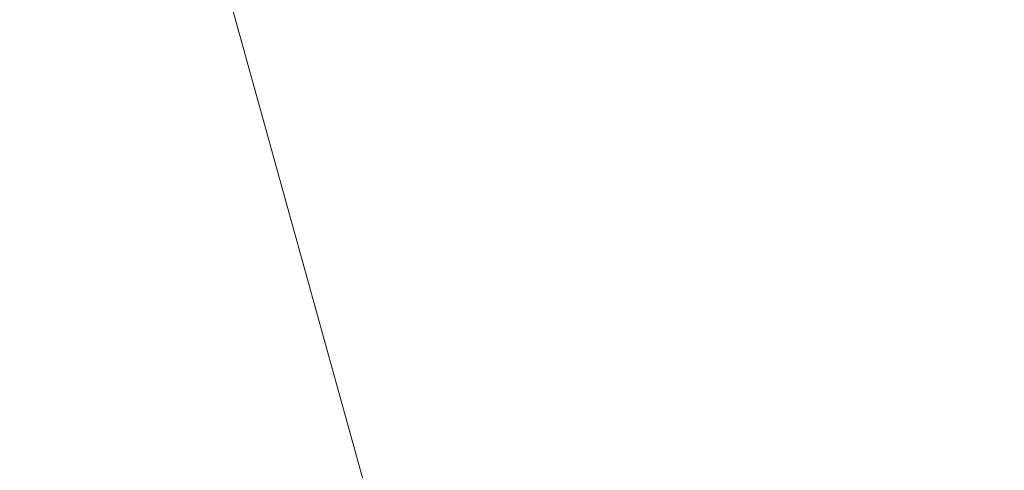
# Model space of a CAD drawing. Header units: millimetres. Extents: x -6861 to -4784, y 84 to 6892.
# Tile 162 of 200: x -5047.98 to -5046.98, y 351.591 to 352.049. Entities that reach past the tile are written whole.
import ezdxf

# ---------------------------------------------------------------- set-up
doc = ezdxf.new("R2010")
doc.units = ezdxf.units.MM
doc.layers.add('A-DETL-GENF', color=7, linetype='Continuous', lineweight=9)
doc.layers.add('E-LITE-EQPM', color=7, linetype='Continuous', lineweight=20)

# ---------------------------------------------------------------- blocks, each defined once
blk = doc.blocks.new('01 PODIUM EMPOTRADO CON MARCO 3_glb - PODIUM EMPOTRADO CON MARCO 3_dwg_NS-2254 ÍßÁ_1_5Ð_$$_É_îAÔO-V9-Lateral_PDF')
at = {"lineweight": 9}
blk.add_line((-3248.3851, 400.0456), (-3234.9119, 351.5), dxfattribs=at)
blk = doc.blocks.new('01 PODIUM EMPOTRADO CON MARCO 3_glb - UNO  WHITE_GOLD DOWNLIGHT EMPOTRABLE-659121-Lateral_PDF')
blk.add_blockref('01 PODIUM EMPOTRADO CON MARCO 3_glb - PODIUM EMPOTRADO CON MARCO 3_dwg_NS-2254 ÍßÁ_1_5Ð_$$_É_îAÔO-V9-Lateral_PDF', (0, 0))

msp = doc.modelspace()

# ---------------------------------------------------------------- hatches: boundary and pattern name
at = {"layer": 'A-DETL-GENF', "true_color": 0xaaaaaa}
h = msp.add_hatch(dxfattribs=at)
h.set_pattern_fill('FP_2', color=253, style=0, pattern_type=2)
h.set_pattern_definition([(45, (-4840.205, 277.281), (-10.6066, 10.6066), []), (135, (-4840.205, 277.281), (-10.6066, -10.6066), [])])
h.paths.add_polyline_path([(-5061.6568, 150), (-4823.7568, 150), (-4823.7568, 450), (-5061.6568, 450), (-5061.6568, 351.5), (-4866.6568, 351.5), (-4866.6568, 248.5), (-5061.6568, 248.5), (-5061.6568, 159.1628)])

# ---------------------------------------------------------------- block references
at = {"layer": 'E-LITE-EQPM'}
msp.add_blockref('01 PODIUM EMPOTRADO CON MARCO 3_glb - UNO  WHITE_GOLD DOWNLIGHT EMPOTRABLE-659121-Lateral_PDF', (-1812.697, 0), dxfattribs=at)

doc.saveas('drawing.dxf')
